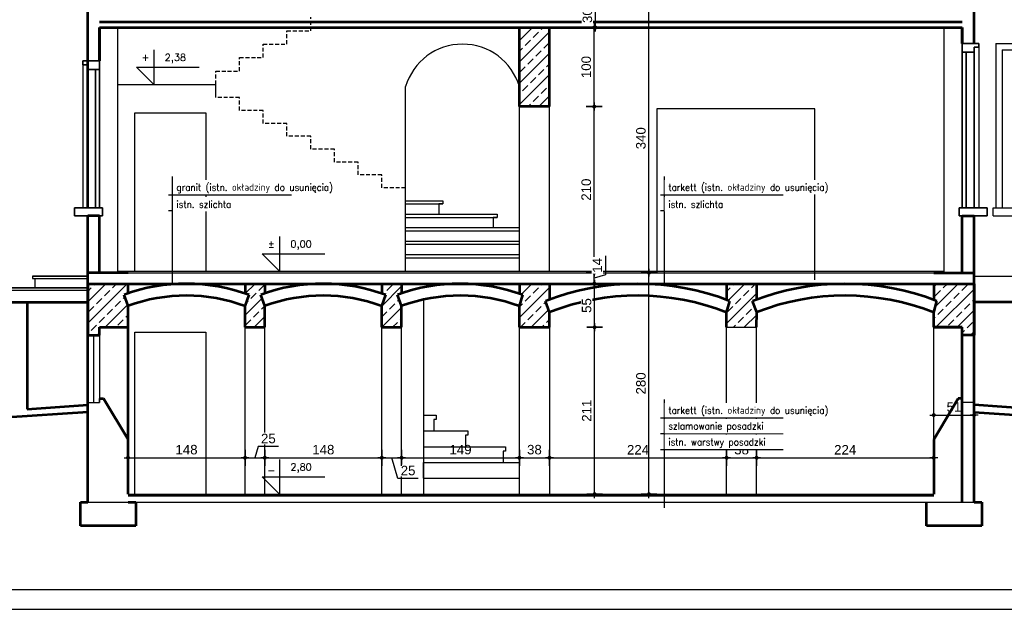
# Model space of a CAD drawing. Header units: millimetres. Extents: x 11979 to 23691, y 12825 to 41978.
# Tile 94 of 256: x 20244 to 21490, y 27223 to 27968. Entities that reach past the tile are written whole.
import ezdxf
from ezdxf.enums import TextEntityAlignment as Align

# ---------------------------------------------------------------- set-up
doc = ezdxf.new("R2010")
doc.units = ezdxf.units.MM
doc.linetypes.add('egbb03_500', pattern=[1.5, 1, -0.5])
for name, color, linetype in [('-LI-WIDOK', 2, 'Continuous'), ('-MEBLE', 1, 'Continuous'), ('-RAMKA', 2, 'Continuous'), ('-WYMIAR', 8, 'Continuous'), ('_PROJEKTOWANE', 5, 'Continuous'), ('PROJEKTOWANE', 5, 'Continuous')]:
    doc.layers.add(name, color=color, linetype=linetype)
for name, color, linetype, lineweight in [('-ŚCIANY DZIAŁOWE', 3, 'Continuous', 35), ('-ŚCIANY NOŚNE', 4, 'Continuous', 53), ('CIENKA - KRESKOWANIA', 254, 'Continuous', 0), ('CIENKA - OPISY', 2, 'Continuous', 25)]:
    doc.layers.add(name, color=color, linetype=linetype, lineweight=lineweight)
doc.styles.add('ROMANS', font='romans', dxfattribs={"width": 0.9, "height": 9})
doc.styles.get("Standard").update_dxf_attribs({"font": 'arial.ttf'})
doc.dimstyles.new('CZA-KROPKA-50', dxfattribs={"dimtxt": 12, "dimasz": 1, "dimexe": 2, "dimexo": 25, "dimgap": 4, "dimtad": 1, "dimdec": 1, "dimrnd": 0.5, "dimzin": 9, "dimdsep": 46, "dimtxsty": 'Standard', "dimblk": 'CZA-KROPKA', "dimblk1": 'CZA-KROPKA', "dimblk2": 'CZA-KROPKA', "dimsah": 1, "dimcen": -20, "dimse1": 1, "dimse2": 1, "dimclrd": 8, "dimclre": 8, "dimclrt": 9, "dimadec": 0, "dimazin": 0, "dimtfac": 1, "dimtdec": 1, "dimtmove": 1, "dimatfit": 3, "dimldrblk": 'CZA-KROPKA', "dimfxl": 1, "dimtolj": 1, "dimtzin": 9, "dimarcsym": 0})

# ---------------------------------------------------------------- blocks, each defined once
blk = doc.blocks.new('CZA-KROPKA')
at = {"layer": '-WYMIAR', "linetype": 'ByBlock'}
for p, q in [((5, 0), (-5, 0)), ((0, 10), (0, -10))]:
    blk.add_line(p, q, dxfattribs=at)
at = {"layer": '-WYMIAR', "linetype": 'ByBlock', "const_width": 2.5}
blk.add_lwpolyline([(-1.25, 0, 1), (1.25, 0, 1)], format="xyb", close=True, dxfattribs=at)
blk = doc.blocks.new('*D1377')
at = {"layer": '-LI-WIDOK', "color": 8, "lineweight": -2}
blk.add_line((20382.3, 27414.6), (20528.3, 27414.6), dxfattribs=at)
at = {"layer": 'Defpoints', "color": 0}
for p in [(20381.3, 27414.6), (20529.3, 27414.6), (20529.3, 27414.6)]:
    blk.add_point(p, dxfattribs=at)
at = {"layer": '-LI-WIDOK', "color": 8, "lineweight": -2, "rotation": 180}
blk.add_blockref('CZA-KROPKA', (20381.3, 27414.6), dxfattribs=at)
at = {"layer": '-LI-WIDOK', "color": 8, "lineweight": -2}
blk.add_blockref('CZA-KROPKA', (20529.3, 27414.6), dxfattribs=at)
at = {"layer": '-LI-WIDOK', "color": 9, "insert": (20455.3, 27424.8), "char_height": 12, "attachment_point": 5, "bg_fill": 3, "box_fill_scale": 1.1, "bg_fill_color": 257, "bg_fill_transparency": 0}
blk.add_mtext('\\A1;148', dxfattribs=at)
blk = doc.blocks.new('*D1378')
at = {"layer": '-LI-WIDOK', "color": 8, "lineweight": -2}
for p, q in [((20546.1, 27428.8), (20541.8, 27414.6)), ((20571.5, 27428.8), (20546.1, 27428.8)), ((20530.3, 27414.6), (20553.3, 27414.6))]:
    blk.add_line(p, q, dxfattribs=at)
at = {"layer": 'Defpoints', "color": 0}
for p in [(20529.3, 27414.6), (20554.3, 27414.6), (20554.3, 27414.6)]:
    blk.add_point(p, dxfattribs=at)
at = {"layer": '-LI-WIDOK', "color": 8, "lineweight": -2, "rotation": 180}
blk.add_blockref('CZA-KROPKA', (20529.3, 27414.6), dxfattribs=at)
at = {"layer": '-LI-WIDOK', "color": 8, "lineweight": -2}
blk.add_blockref('CZA-KROPKA', (20554.3, 27414.6), dxfattribs=at)
at = {"layer": '-LI-WIDOK', "color": 9, "insert": (20558.8, 27438.9), "char_height": 12, "attachment_point": 5, "bg_fill": 3, "box_fill_scale": 1.1, "bg_fill_color": 257, "bg_fill_transparency": 0}
blk.add_mtext('\\A1;25', dxfattribs=at)
blk = doc.blocks.new('*D1379')
at = {"layer": '-LI-WIDOK', "color": 8, "lineweight": -2}
blk.add_line((20555.3, 27414.6), (20701.3, 27414.6), dxfattribs=at)
at = {"layer": 'Defpoints', "color": 0}
for p in [(20554.3, 27414.6), (20702.3, 27414.6), (20702.3, 27414.6)]:
    blk.add_point(p, dxfattribs=at)
at = {"layer": '-LI-WIDOK', "color": 8, "lineweight": -2, "rotation": 180}
blk.add_blockref('CZA-KROPKA', (20554.3, 27414.6), dxfattribs=at)
at = {"layer": '-LI-WIDOK', "color": 8, "lineweight": -2}
blk.add_blockref('CZA-KROPKA', (20702.3, 27414.6), dxfattribs=at)
at = {"layer": '-LI-WIDOK', "color": 9, "insert": (20628.3, 27424.8), "char_height": 12, "attachment_point": 5, "bg_fill": 3, "box_fill_scale": 1.1, "bg_fill_color": 257, "bg_fill_transparency": 0}
blk.add_mtext('\\A1;148', dxfattribs=at)
blk = doc.blocks.new('*D1380')
at = {"layer": '-LI-WIDOK', "color": 8, "lineweight": -2}
for p, q in [((20703.3, 27414.6), (20726.3, 27414.6)), ((20722.7, 27388.3), (20714.8, 27414.6)), ((20748.2, 27388.3), (20722.7, 27388.3))]:
    blk.add_line(p, q, dxfattribs=at)
at = {"layer": 'Defpoints', "color": 0}
for p in [(20702.3, 27414.6), (20727.3, 27414.6), (20727.3, 27414.6)]:
    blk.add_point(p, dxfattribs=at)
at = {"layer": '-LI-WIDOK', "color": 8, "lineweight": -2, "rotation": 180}
blk.add_blockref('CZA-KROPKA', (20702.3, 27414.6), dxfattribs=at)
at = {"layer": '-LI-WIDOK', "color": 8, "lineweight": -2}
blk.add_blockref('CZA-KROPKA', (20727.3, 27414.6), dxfattribs=at)
at = {"layer": '-LI-WIDOK', "color": 9, "insert": (20735.5, 27398.4), "char_height": 12, "attachment_point": 5, "bg_fill": 3, "box_fill_scale": 1.1, "bg_fill_color": 257, "bg_fill_transparency": 0}
blk.add_mtext('\\A1;25', dxfattribs=at)
blk = doc.blocks.new('*D1381')
at = {"layer": '-LI-WIDOK', "color": 8, "lineweight": -2}
blk.add_line((20728.3, 27414.6), (20875.3, 27414.6), dxfattribs=at)
at = {"layer": 'Defpoints', "color": 0}
for p in [(20727.3, 27414.6), (20876.3, 27414.6), (20876.3, 27414.6)]:
    blk.add_point(p, dxfattribs=at)
at = {"layer": '-LI-WIDOK', "color": 8, "lineweight": -2, "rotation": 180}
blk.add_blockref('CZA-KROPKA', (20727.3, 27414.6), dxfattribs=at)
at = {"layer": '-LI-WIDOK', "color": 8, "lineweight": -2}
blk.add_blockref('CZA-KROPKA', (20876.3, 27414.6), dxfattribs=at)
at = {"layer": '-LI-WIDOK', "color": 9, "insert": (20801.8, 27424.8), "char_height": 12, "attachment_point": 5, "bg_fill": 3, "box_fill_scale": 1.1, "bg_fill_color": 257, "bg_fill_transparency": 0}
blk.add_mtext('\\A1;149', dxfattribs=at)
blk = doc.blocks.new('*D1382')
at = {"layer": '-LI-WIDOK', "color": 8, "lineweight": -2}
blk.add_line((20877.3, 27414.6), (20913.3, 27414.6), dxfattribs=at)
at = {"layer": 'Defpoints', "color": 0}
for p in [(20876.3, 27414.6), (20914.3, 27414.6), (20914.3, 27414.6)]:
    blk.add_point(p, dxfattribs=at)
at = {"layer": '-LI-WIDOK', "color": 8, "lineweight": -2, "rotation": 180}
blk.add_blockref('CZA-KROPKA', (20876.3, 27414.6), dxfattribs=at)
at = {"layer": '-LI-WIDOK', "color": 8, "lineweight": -2}
blk.add_blockref('CZA-KROPKA', (20914.3, 27414.6), dxfattribs=at)
at = {"layer": '-LI-WIDOK', "color": 9, "insert": (20895.3, 27424.8), "char_height": 12, "attachment_point": 5, "bg_fill": 3, "box_fill_scale": 1.1, "bg_fill_color": 257, "bg_fill_transparency": 0}
blk.add_mtext('\\A1;38', dxfattribs=at)
blk = doc.blocks.new('*D1383')
at = {"layer": '-LI-WIDOK', "color": 8, "lineweight": -2}
blk.add_line((20915.3, 27414.6), (21137.3, 27414.6), dxfattribs=at)
at = {"layer": 'Defpoints', "color": 0}
for p in [(20914.3, 27414.6), (21138.3, 27414.6), (21138.3, 27414.6)]:
    blk.add_point(p, dxfattribs=at)
at = {"layer": '-LI-WIDOK', "color": 8, "lineweight": -2, "rotation": 180}
blk.add_blockref('CZA-KROPKA', (20914.3, 27414.6), dxfattribs=at)
at = {"layer": '-LI-WIDOK', "color": 8, "lineweight": -2}
blk.add_blockref('CZA-KROPKA', (21138.3, 27414.6), dxfattribs=at)
at = {"layer": '-LI-WIDOK', "color": 9, "insert": (21026.3, 27424.7), "char_height": 12, "attachment_point": 5, "bg_fill": 3, "box_fill_scale": 1.1, "bg_fill_color": 257, "bg_fill_transparency": 0}
blk.add_mtext('\\A1;224', dxfattribs=at)
blk = doc.blocks.new('*D1384')
at = {"layer": '-LI-WIDOK', "color": 8, "lineweight": -2}
blk.add_line((21139.3, 27414.6), (21175.3, 27414.6), dxfattribs=at)
at = {"layer": 'Defpoints', "color": 0}
for p in [(21138.3, 27414.6), (21176.3, 27414.6), (21176.3, 27414.6)]:
    blk.add_point(p, dxfattribs=at)
at = {"layer": '-LI-WIDOK', "color": 8, "lineweight": -2, "rotation": 180}
blk.add_blockref('CZA-KROPKA', (21138.3, 27414.6), dxfattribs=at)
at = {"layer": '-LI-WIDOK', "color": 8, "lineweight": -2}
blk.add_blockref('CZA-KROPKA', (21176.3, 27414.6), dxfattribs=at)
at = {"layer": '-LI-WIDOK', "color": 9, "insert": (21157.3, 27424.8), "char_height": 12, "attachment_point": 5, "bg_fill": 3, "box_fill_scale": 1.1, "bg_fill_color": 257, "bg_fill_transparency": 0}
blk.add_mtext('\\A1;38', dxfattribs=at)
blk = doc.blocks.new('*D1385')
at = {"layer": '-LI-WIDOK', "color": 8, "lineweight": -2}
blk.add_line((21177.3, 27414.6), (21399.3, 27414.6), dxfattribs=at)
at = {"layer": 'Defpoints', "color": 0}
for p in [(21400.3, 27468.6), (21176.3, 27414.6), (21400.3, 27414.6)]:
    blk.add_point(p, dxfattribs=at)
at = {"layer": '-LI-WIDOK', "color": 8, "lineweight": -2, "rotation": 180}
blk.add_blockref('CZA-KROPKA', (21176.3, 27414.6), dxfattribs=at)
at = {"layer": '-LI-WIDOK', "color": 8, "lineweight": -2}
blk.add_blockref('CZA-KROPKA', (21400.3, 27414.6), dxfattribs=at)
at = {"layer": '-LI-WIDOK', "color": 9, "insert": (21288.3, 27424.7), "char_height": 12, "attachment_point": 5, "bg_fill": 3, "box_fill_scale": 1.1, "bg_fill_color": 257, "bg_fill_transparency": 0}
blk.add_mtext('\\A1;224', dxfattribs=at)
blk = doc.blocks.new('*D1386')
at = {"layer": '-ŚCIANY NOŚNE', "color": 8, "lineweight": -2}
blk.add_line((21401.3, 27468.6), (21450.3, 27468.6), dxfattribs=at)
at = {"layer": 'Defpoints', "color": 0}
for p in [(21400.3, 27468.6), (21451.3, 27468.6), (21451.3, 27371.5)]:
    blk.add_point(p, dxfattribs=at)
at = {"layer": '-ŚCIANY NOŚNE', "color": 8, "lineweight": -2, "rotation": 180}
blk.add_blockref('CZA-KROPKA', (21400.3, 27468.6), dxfattribs=at)
at = {"layer": '-ŚCIANY NOŚNE', "color": 8, "lineweight": -2}
blk.add_blockref('CZA-KROPKA', (21451.3, 27468.6), dxfattribs=at)
at = {"layer": '-ŚCIANY NOŚNE', "color": 9, "insert": (21425.8, 27478.7), "char_height": 12, "attachment_point": 5}
blk.add_mtext('\\A1;51', dxfattribs=at)
blk = doc.blocks.new('*D1387')
at = {"layer": '-LI-WIDOK', "color": 8, "lineweight": -2}
blk.add_line((20970.9, 27649.6), (20970.9, 27857.6), dxfattribs=at)
at = {"layer": 'Defpoints', "color": 0}
for p in [(20914.3, 27858.6), (20970.9, 27858.6), (20914.3, 27648.6)]:
    blk.add_point(p, dxfattribs=at)
at = {"layer": '-LI-WIDOK', "color": 8, "lineweight": -2}
for p, rotation in [((20970.9, 27858.6), 90), ((20970.9, 27648.6), 270)]:
    blk.add_blockref('CZA-KROPKA', p, dxfattribs=dict(at, rotation=rotation))
at = {"layer": '-LI-WIDOK', "color": 9, "insert": (20960.8, 27753.6), "char_height": 12, "attachment_point": 5, "rotation": 90, "bg_fill": 3, "box_fill_scale": 1.1, "bg_fill_color": 257, "bg_fill_transparency": 0}
blk.add_mtext('\\A1;210', dxfattribs=at)
blk = doc.blocks.new('*D1388')
at = {"layer": '-LI-WIDOK', "color": 8, "lineweight": -2}
blk.add_line((20970.9, 27859.6), (20970.9, 27957.6), dxfattribs=at)
at = {"layer": 'Defpoints', "color": 0}
for p in [(20914.3, 27958.6), (20970.9, 27958.6), (20914.3, 27858.6)]:
    blk.add_point(p, dxfattribs=at)
at = {"layer": '-LI-WIDOK', "color": 8, "lineweight": -2}
for p, rotation in [((20970.9, 27958.6), 90), ((20970.9, 27858.6), 270)]:
    blk.add_blockref('CZA-KROPKA', p, dxfattribs=dict(at, rotation=rotation))
at = {"layer": '-LI-WIDOK', "color": 9, "insert": (20960.8, 27908.6), "char_height": 12, "attachment_point": 5, "rotation": 90, "bg_fill": 3, "box_fill_scale": 1.1, "bg_fill_color": 257, "bg_fill_transparency": 0}
blk.add_mtext('\\A1;100', dxfattribs=at)
blk = doc.blocks.new('*D1389')
at = {"layer": '-LI-WIDOK', "color": 8, "lineweight": -2}
blk.add_line((20972.5, 27959.6), (20972.5, 27987.6), dxfattribs=at)
at = {"layer": 'Defpoints', "color": 0}
for p in [(20931.3, 27988.6), (20914.3, 27958.6)]:
    blk.add_point(p, dxfattribs=at)
at = {"layer": '-LI-WIDOK', "color": 8, "lineweight": -2}
for p, rotation in [((20972.5, 27988.6), 90), ((20972.5, 27958.6), 270)]:
    blk.add_blockref('CZA-KROPKA', p, dxfattribs=dict(at, rotation=rotation))
at = {"layer": '-LI-WIDOK', "color": 9, "insert": (20962.3, 27973.6), "char_height": 12, "attachment_point": 5, "rotation": 90, "bg_fill": 3, "box_fill_scale": 1.1, "bg_fill_color": 257, "bg_fill_transparency": 0}
blk.add_mtext('\\A1;30', dxfattribs=at)
at = {"layer": 'Defpoints', "color": 0}
blk.add_point((20972.5, 27988.6), dxfattribs=at)
blk = doc.blocks.new('*D1390')
at = {"layer": '-LI-WIDOK', "color": 8, "lineweight": -2}
blk.add_line((21040.1, 27369.6), (21040.1, 27647.6), dxfattribs=at)
at = {"layer": 'Defpoints', "color": 0}
for p in [(20969.2, 27648.6), (21040.1, 27648.6), (20967.9, 27368.6)]:
    blk.add_point(p, dxfattribs=at)
at = {"layer": '-LI-WIDOK', "color": 8, "lineweight": -2}
for p, rotation in [((21040.1, 27648.6), 90), ((21040.1, 27368.6), 270)]:
    blk.add_blockref('CZA-KROPKA', p, dxfattribs=dict(at, rotation=rotation))
at = {"layer": '-LI-WIDOK', "color": 9, "insert": (21030, 27508.6), "char_height": 12, "attachment_point": 5, "rotation": 90, "bg_fill": 3, "box_fill_scale": 1.1, "bg_fill_color": 257, "bg_fill_transparency": 0}
blk.add_mtext('\\A1;280', dxfattribs=at)
blk = doc.blocks.new('*D1391')
at = {"layer": '-LI-WIDOK', "color": 8, "lineweight": -2}
blk.add_line((21040.1, 27649.6), (21040.1, 27987.6), dxfattribs=at)
at = {"layer": 'Defpoints', "color": 0}
for p in [(20977.9, 27988.6), (21040.1, 27988.6), (20977.9, 27648.6)]:
    blk.add_point(p, dxfattribs=at)
at = {"layer": '-LI-WIDOK', "color": 8, "lineweight": -2}
for p, rotation in [((21040.1, 27988.6), 90), ((21040.1, 27648.6), 270)]:
    blk.add_blockref('CZA-KROPKA', p, dxfattribs=dict(at, rotation=rotation))
at = {"layer": '-LI-WIDOK', "color": 9, "insert": (21030, 27818.6), "char_height": 12, "attachment_point": 5, "rotation": 90, "bg_fill": 3, "box_fill_scale": 1.1, "bg_fill_color": 257, "bg_fill_transparency": 0}
blk.add_mtext('\\A1;340', dxfattribs=at)
blk = doc.blocks.new('*D1393')
at = {"layer": '-LI-WIDOK', "color": 8, "lineweight": -2}
blk.add_line((20971.4, 27369.6), (20971.4, 27578.6), dxfattribs=at)
at = {"layer": 'Defpoints', "color": 0}
for p in [(20914.3, 27579.6), (20971.4, 27579.6), (20914.3, 27368.6)]:
    blk.add_point(p, dxfattribs=at)
at = {"layer": '-LI-WIDOK', "color": 8, "lineweight": -2}
for p, rotation in [((20971.4, 27579.6), 90.00000000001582), ((20971.4, 27368.6), 270.0000000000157)]:
    blk.add_blockref('CZA-KROPKA', p, dxfattribs=dict(at, rotation=rotation))
at = {"layer": '-LI-WIDOK', "color": 9, "insert": (20961.4, 27474.1), "char_height": 12, "attachment_point": 5, "rotation": 90, "bg_fill": 3, "box_fill_scale": 1.1, "bg_fill_color": 257, "bg_fill_transparency": 0}
blk.add_mtext('\\A1;211', dxfattribs=at)
blk = doc.blocks.new('*D1394')
at = {"layer": '-LI-WIDOK', "color": 8, "lineweight": -2}
blk.add_line((20971.4, 27580.6), (20971.4, 27633.6), dxfattribs=at)
at = {"layer": 'Defpoints', "color": 0}
for p in [(20914.3, 27634.6), (20971.4, 27634.6), (20914.3, 27579.6)]:
    blk.add_point(p, dxfattribs=at)
at = {"layer": '-LI-WIDOK', "color": 8, "lineweight": -2}
for p, rotation in [((20971.4, 27634.6), 90), ((20971.4, 27579.6), 270)]:
    blk.add_blockref('CZA-KROPKA', p, dxfattribs=dict(at, rotation=rotation))
at = {"layer": '-LI-WIDOK', "color": 9, "insert": (20961.3, 27607.1), "char_height": 12, "attachment_point": 5, "rotation": 90, "bg_fill": 3, "box_fill_scale": 1.1, "bg_fill_color": 257, "bg_fill_transparency": 0}
blk.add_mtext('\\A1;55', dxfattribs=at)
blk = doc.blocks.new('*D1395')
at = {"layer": '-LI-WIDOK', "color": 8, "lineweight": -2}
for p, q in [((20985, 27669.8), (20985, 27645.8)), ((20970.9, 27635.6), (20970.9, 27647.6)), ((20985, 27645.8), (20970.9, 27641.6))]:
    blk.add_line(p, q, dxfattribs=at)
at = {"layer": 'Defpoints', "color": 0}
for p in [(20914.3, 27648.6), (20914.3, 27634.6)]:
    blk.add_point(p, dxfattribs=at)
at = {"layer": '-LI-WIDOK', "color": 8, "lineweight": -2}
for p, rotation in [((20970.9, 27648.6), 90), ((20970.9, 27634.6), 270)]:
    blk.add_blockref('CZA-KROPKA', p, dxfattribs=dict(at, rotation=rotation))
at = {"layer": '-LI-WIDOK', "color": 9, "insert": (20974.9, 27657.8), "char_height": 12, "attachment_point": 5, "rotation": 90, "bg_fill": 3, "box_fill_scale": 1.1, "bg_fill_color": 257, "bg_fill_transparency": 0}
blk.add_mtext('\\A1;14', dxfattribs=at)
at = {"layer": 'Defpoints', "color": 0}
blk.add_point((20970.9, 27648.6), dxfattribs=at)
blk = doc.blocks.new('fdfdssd')
at = {"layer": '-RAMKA', "color": 2}
blk.add_line((18442, 18341), (21262, 18341), dxfattribs=at)
at = {"layer": '-RAMKA', "color": 8}
blk.add_line((18317, 18316), (21287, 18316), dxfattribs=at)

msp = doc.modelspace()

# ---------------------------------------------------------------- hatches: boundary and pattern name
at = {"layer": 'CIENKA - KRESKOWANIA'}
h = msp.add_hatch(dxfattribs=at)
h.set_pattern_fill('ANSI33', color=256, scale=3)
h.set_pattern_definition([(45, (434771.333, 26006.276), (-13.4703842, 13.4703842), []), (45, (434784.803, 26006.276), (-13.4703842, 13.4703842), [9.525, -4.7625])])
h.paths.add_polyline_path([(20914.33, 28582.51), (20876.33, 28582.51), (20876.33, 28521.6), (20914.33, 28521.6)])
h.paths.add_polyline_path([(20914.33, 28281.6), (20876.33, 28281.6), (20876.33, 28198.6), (20914.33, 28198.6)])
h.paths.add_polyline_path([(20914.33, 27958.6), (20876.33, 27958.6), (20876.33, 27858.6), (20914.33, 27858.6), (20914.33, 27888.6)])
h.paths.add_polyline_path([(20909.25, 27612.69, -0.0042318), (20914.33, 27614.62), (20914.33, 27634.6), (20876.33, 27634.6), (20876.33, 27621.93, -0.0047863), (20880.5, 27620.44), (20876.33, 27606.36), (20876.33, 27579.6), (20914.33, 27579.6), (20914.33, 27598.64)])
h.paths.add_polyline_path([(21171.25, 27612.69, -0.0042324), (21176.33, 27614.62), (21176.33, 27634.6), (21138.33, 27634.6), (21138.33, 27614.25, -0.0032376), (21142.21, 27612.77), (21138.33, 27598.28), (21138.33, 27579.6), (21176.33, 27579.6), (21176.36, 27598.55)])
h.paths.add_polyline_path([(21451.33, 27634.6), (21400.33, 27634.6), (21400.33, 27614.25, -0.0032369), (21404.21, 27612.77), (21400.33, 27598.28), (21400.33, 27579.6), (21436.33, 27579.6), (21436.33, 27569.6), (21451.33, 27569.6), (21451.33, 27579.6)])
h.paths.add_polyline_path([(20722.23, 27620.82, -0.0058424), (20727.33, 27622.6), (20727.33, 27634.6), (20702.33, 27634.6), (20702.33, 27622.27, -0.0059297), (20707.5, 27620.44), (20702.33, 27606.36), (20702.33, 27579.6), (20727.33, 27579.6), (20727.33, 27606.72)])
h.paths.add_polyline_path([(20554.33, 27606.72), (20549.23, 27620.82, -0.0058424), (20554.33, 27622.6), (20554.33, 27634.6), (20529.33, 27634.6), (20529.33, 27622.27, -0.0059297), (20534.5, 27620.44), (20529.33, 27606.36), (20529.33, 27579.6), (20554.33, 27579.6)])
h.paths.add_polyline_path([(20376.23, 27620.82, -0.0058424), (20381.33, 27622.6), (20381.33, 27634.6), (20330.33, 27634.6), (20330.33, 27569.6), (20345.33, 27569.6), (20345.33, 27579.6), (20381.33, 27579.6), (20381.33, 27606.72)])

# ---------------------------------------------------------------- linework, layer by layer
at = {"layer": '-LI-WIDOK'}
for p, q in [((20368.33, 27648.6), (20368.33, 27958.6)), ((21413.33, 27648.6), (21413.33, 27958.6)), ((21457.33, 27933.6), (21457.33, 27730.6)), ((21478.71, 27938.6), (21618.71, 27938.6)), ((21478.71, 27938.6), (21478.71, 27730.6)), ((21486.71, 27930.6), (21610.71, 27930.6)), ((21486.71, 27930.6), (21486.71, 27730.6)), ((20324.33, 27911.6), (20324.33, 27730.6)), ((20732.33, 27650.6), (20732.33, 27883.87)), ((20914.33, 27650.6), (20914.33, 27888.6)), ((20876.33, 27650.6), (20876.33, 27858.6)), ((20389.79, 27650.6), (20389.79, 27850.6)), ((20389.79, 27850.6), (20479.79, 27850.6)), ((20479.79, 27850.6), (20479.79, 27650.6)), ((21249.99, 27650.6), (21249.99, 27855.6)), ((21475.44, 27730.6), (21623.54, 27730.6)), ((21475.44, 27720.6), (21475.44, 27730.6)), ((21475.44, 27720.6), (21623.54, 27720.6)), ((20260.33, 27644.37), (20330.33, 27644.37)), ((20330.33, 27644.37), (20260.33, 27644.37)), ((20260.33, 27644.37), (20260.33, 27641.37)), ((21249.99, 27639.54), (21249.99, 27650.6)), ((21451.33, 27644.37), (21752.33, 27644.37)), ((20260.33, 27641.37), (20330.33, 27641.37)), ((20260.33, 27641.37), (20263.33, 27641.37)), ((20263.33, 27641.37), (20263.33, 27629.37)), ((20230.33, 27629.37), (20330.33, 27629.37)), ((20330.33, 27629.37), (20230.33, 27629.37)), ((20230.33, 27626.37), (20330.33, 27626.37)), ((20337.83, 27569.6), (20337.83, 27484.6)), ((20345.33, 27569.6), (20345.33, 27484.6)), ((20389.79, 27573.6), (20479.79, 27573.6)), ((20529.33, 27368.6), (20529.33, 27579.6)), ((20554.33, 27368.6), (20554.33, 27579.6)), ((20702.33, 27368.6), (20702.33, 27579.6)), ((20727.33, 27368.6), (20727.33, 27579.6)), ((20876.33, 27368.6), (20876.33, 27579.6)), ((20914.33, 27579.6), (20914.33, 27368.6)), ((21138.33, 27368.6), (21138.33, 27579.6)), ((21138.33, 27579.6), (21176.33, 27579.6)), ((21176.33, 27368.6), (21176.33, 27579.6)), ((21400.33, 27437.65), (21400.33, 27579.6)), ((21436.33, 27569.6), (21436.33, 27484.6)), ((20330.33, 27484.6), (20345.33, 27484.6)), ((20345.33, 27484.6), (20345.33, 27489.6)), ((20345.33, 27489.6), (20350.33, 27489.6)), ((20350.33, 27489.6), (20381.33, 27437.65)), ((21436.33, 27489.6), (21431.33, 27489.6)), ((21436.33, 27484.6), (21436.33, 27489.6)), ((21451.33, 27484.6), (21436.33, 27484.6)), ((20754.95, 27468.6), (20771, 27468.6)), ((20771, 27463.04), (20768.12, 27463.04)), ((20768.12, 27463.04), (20768.12, 27448.6)), ((20771, 27468.6), (20771, 27463.04)), ((20754.95, 27448.6), (20811.02, 27448.6)), ((20811.02, 27448.6), (20811.02, 27443.04)), ((20811.02, 27443.04), (20808.15, 27443.04)), ((20754.95, 27388.6), (20876.33, 27388.6)), ((20330.33, 27358.6), (21451.33, 27358.6))]:
    msp.add_line(p, q, dxfattribs=at)
at = {"layer": '-LI-WIDOK', "ltscale": 5}
for p, q in [((20732.33, 27739.6), (20779.46, 27739.6)), ((20732.33, 27735.6), (20779.46, 27735.6)), ((20779.46, 27735.6), (20774.46, 27735.6)), ((20774.46, 27735.6), (20774.46, 27722.6)), ((20779.46, 27739.6), (20779.46, 27735.6)), ((20732.33, 27722.6), (20848.22, 27722.6)), ((20848.22, 27722.6), (20848.22, 27718.6)), ((20732.33, 27718.6), (20848.22, 27718.6)), ((20848.22, 27718.6), (20843.22, 27718.6)), ((20843.22, 27718.6), (20843.22, 27705.6)), ((20732.33, 27705.6), (20876.33, 27705.6)), ((20732.33, 27701.6), (20876.33, 27701.6)), ((20732.33, 27688.6), (20876.33, 27688.6)), ((20732.33, 27684.6), (20876.33, 27684.6)), ((20732.33, 27671.6), (20876.33, 27671.6)), ((20732.33, 27667.6), (20876.33, 27667.6))]:
    msp.add_line(p, q, dxfattribs=at)
at = {"layer": '-LI-WIDOK'}
msp.add_arc((20804.33, 27862.5), 75.1, 16.53205, 163.46795, dxfattribs=at)
at = {"layer": '-MEBLE'}
for p, q in [((20413.88, 27930.49), (20413.88, 27886.6)), ((20391.94, 27908.54), (20471.29, 27908.54)), ((20391.94, 27908.54), (20413.88, 27886.6)), ((20572.89, 27694.49), (20572.89, 27650.6)), ((20550.94, 27672.54), (20630.3, 27672.54)), ((20550.94, 27672.54), (20572.89, 27650.6)), ((20550.94, 27390.54), (20630.3, 27390.54)), ((20550.94, 27390.54), (20572.89, 27368.6))]:
    msp.add_line(p, q, dxfattribs=at)
at = {"layer": '-WYMIAR', "linetype": 'egbb03_500', "ltscale": 5}
for p, q in [((20612.33, 27954.6), (20612.33, 27971.6)), ((20582.33, 27937.6), (20582.33, 27954.6)), ((20582.33, 27954.6), (20612.33, 27954.6)), ((20552.33, 27920.6), (20552.33, 27937.6)), ((20552.33, 27937.6), (20582.33, 27937.6)), ((20522.33, 27903.6), (20522.33, 27920.6)), ((20522.33, 27920.6), (20552.33, 27920.6)), ((20492.33, 27886.6), (20492.33, 27903.6)), ((20492.33, 27903.6), (20522.33, 27903.6)), ((20522.33, 27870), (20492.33, 27870)), ((20522.33, 27853.7), (20522.33, 27870)), ((20552.33, 27853.7), (20522.33, 27853.7)), ((20552.33, 27837.4), (20552.33, 27853.7)), ((20582.33, 27837.4), (20552.33, 27837.4)), ((20582.33, 27821.1), (20582.33, 27837.4)), ((20612.33, 27821.1), (20582.33, 27821.1)), ((20612.33, 27804.8), (20612.33, 27821.1)), ((20642.33, 27804.8), (20612.33, 27804.8)), ((20642.33, 27788.5), (20642.33, 27804.8)), ((20672.33, 27788.5), (20642.33, 27788.5)), ((20672.33, 27772.2), (20672.33, 27788.5)), ((20702.33, 27772.2), (20672.33, 27772.2)), ((20702.33, 27755.9), (20702.33, 27772.2)), ((20732.33, 27755.9), (20702.33, 27755.9))]:
    msp.add_line(p, q, dxfattribs=at)
at = {"layer": '-WYMIAR'}
for p, q in [((20368.33, 27648.6), (20368.33, 27886.6)), ((20368.33, 27886.6), (20492.33, 27886.6)), ((20492.33, 27870), (20492.33, 27886.6)), ((20732.33, 27739.6), (20732.33, 27756.6)), ((20732.33, 27739.6), (20732.33, 27755.9)), ((20732.33, 27730.6), (20732.33, 27744.6))]:
    msp.add_line(p, q, dxfattribs=at)
at = {"layer": '-ŚCIANY DZIAŁOWE'}
for p, q in [((21436.33, 27938.6), (21457.33, 27938.6)), ((21436.33, 27938.6), (21436.33, 27927.6)), ((21457.33, 27933.6), (21451.33, 27933.6)), ((21451.33, 27933.6), (21451.33, 27927.6)), ((21457.33, 27938.6), (21457.33, 27933.6)), ((21451.33, 27927.6), (21436.33, 27927.6)), ((21436.33, 27927.6), (21436.33, 27730.6)), ((21441.33, 27927.6), (21441.33, 27730.6)), ((21451.33, 27730.6), (21451.33, 27927.6)), ((20345.33, 27916.6), (20324.33, 27916.6)), ((20324.33, 27916.6), (20324.33, 27911.6)), ((20324.33, 27911.6), (20330.33, 27911.6)), ((20330.33, 27911.6), (20330.33, 27905.6)), ((20345.33, 27916.6), (20345.33, 27905.6)), ((20330.33, 27730.6), (20330.33, 27905.6)), ((20330.33, 27905.6), (20345.33, 27905.6)), ((20340.33, 27905.6), (20340.33, 27730.6)), ((20345.33, 27905.6), (20345.33, 27730.6)), ((20313.63, 27720.6), (20313.63, 27730.6)), ((20313.63, 27730.6), (20349.06, 27730.6)), ((20349.06, 27720.6), (20313.63, 27720.6)), ((20349.06, 27720.6), (20349.06, 27730.6)), ((21468.02, 27730.6), (21432.59, 27730.6)), ((21432.59, 27720.6), (21432.59, 27730.6)), ((21432.59, 27720.6), (21468.02, 27720.6)), ((21468.02, 27720.6), (21468.02, 27730.6))]:
    msp.add_line(p, q, dxfattribs=at)
at = {"layer": '-ŚCIANY NOŚNE'}
for p, q in [((20330.33, 27730.6), (20330.33, 28075.6)), ((21451.33, 27938.6), (21451.33, 27988.6)), ((20345.33, 27965.6), (21436.33, 27965.6)), ((20345.33, 27958.6), (21436.33, 27958.6)), ((20345.33, 27916.6), (20345.33, 27958.6)), ((20345.33, 27958.6), (20345.33, 27916.6)), ((20876.33, 27858.6), (20876.33, 27958.6)), ((20914.33, 27858.6), (20914.33, 27958.6)), ((21436.33, 27938.6), (21436.33, 27958.6)), ((21436.33, 27958.6), (21436.33, 27938.6)), ((20914.33, 27858.6), (20876.33, 27858.6)), ((20330.33, 27648.6), (20330.33, 27720.6)), ((20345.33, 27720.6), (20330.33, 27720.6)), ((20345.33, 27720.6), (20330.33, 27720.6)), ((20330.33, 27358.6), (20330.33, 27720.6)), ((20345.33, 27648.6), (20345.33, 27720.6)), ((20345.33, 27648.6), (20345.33, 27720.6)), ((20345.33, 27648.6), (20345.33, 27720.6)), ((21436.33, 27648.6), (21436.33, 27720.6)), ((21436.33, 27648.6), (21436.33, 27720.6)), ((21436.33, 27720.6), (21451.33, 27720.6)), ((21451.33, 27358.6), (21451.33, 27720.6)), ((20381.33, 27648.6), (20330.33, 27648.6)), ((20914.33, 27648.6), (20914.33, 27648.6)), ((21400.33, 27648.6), (21451.33, 27648.6)), ((20330.33, 27634.6), (21451.33, 27634.6)), ((20330.33, 27634.6), (20330.33, 27579.6)), ((20381.33, 27622.6), (20381.33, 27634.6)), ((20529.33, 27634.6), (20529.33, 27622.27)), ((20554.33, 27634.6), (20554.33, 27622.6)), ((20702.33, 27634.6), (20702.33, 27622.27)), ((20727.33, 27634.6), (20727.33, 27622.6)), ((20876.33, 27635.27), (20876.33, 27621.93)), ((20914.33, 27634.6), (20914.33, 27614.62)), ((21138.33, 27634.6), (21138.33, 27614.25)), ((21176.33, 27634.6), (21176.33, 27614.62)), ((21400.33, 27634.6), (21400.33, 27614.25)), ((21451.33, 27634.6), (21451.33, 27579.6)), ((20381.33, 27606.72), (20376.23, 27620.82)), ((20529.33, 27606.36), (20534.5, 27620.44)), ((20554.33, 27606.72), (20549.23, 27620.82)), ((20702.33, 27606.36), (20707.5, 27620.44)), ((20727.33, 27606.72), (20722.23, 27620.82)), ((20876.33, 27606.36), (20880.5, 27620.44)), ((20227.91, 27611.37), (20330.33, 27611.37)), ((20253.72, 27611.37), (20253.72, 27476.16)), ((20914.33, 27598.64), (20909.23, 27612.74)), ((21138.33, 27598.28), (21142.21, 27612.77)), ((21176.36, 27598.55), (21171.23, 27612.74)), ((21400.33, 27598.28), (21404.21, 27612.77)), ((21553.74, 27611.37), (21451.33, 27611.37)), ((21553.74, 27611.37), (21451.33, 27611.37)), ((20381.33, 27368.6), (20381.33, 27606.72)), ((20529.33, 27579.6), (20529.33, 27606.36)), ((20554.33, 27579.6), (20554.33, 27606.72)), ((20702.33, 27579.6), (20702.33, 27606.36)), ((20727.33, 27579.6), (20727.33, 27606.72)), ((20876.33, 27579.6), (20876.33, 27606.36)), ((20914.33, 27579.6), (20914.33, 27598.64)), ((21138.33, 27579.6), (21138.33, 27598.28)), ((21176.33, 27579.6), (21176.36, 27598.55)), ((21400.33, 27579.6), (21400.33, 27598.28)), ((20330.33, 27579.6), (20330.33, 27569.6)), ((20330.33, 27569.6), (20345.33, 27569.6)), ((20345.33, 27579.6), (20381.33, 27579.6)), ((20345.33, 27569.6), (20345.33, 27579.6)), ((20529.33, 27579.6), (20554.33, 27579.6)), ((20702.33, 27579.6), (20727.33, 27579.6)), ((20876.33, 27579.6), (20914.33, 27579.6)), ((21400.33, 27579.6), (21436.33, 27579.6)), ((21436.33, 27579.6), (21400.33, 27579.6)), ((21436.33, 27569.6), (21436.33, 27579.6)), ((21436.33, 27569.6), (21436.33, 27579.6)), ((21436.33, 27358.6), (21436.33, 27569.6)), ((21451.33, 27569.6), (21436.33, 27569.6)), ((21451.33, 27569.6), (21436.33, 27569.6)), ((21451.33, 27579.6), (21451.33, 27569.6)), ((21451.33, 27579.6), (21451.33, 27569.6)), ((21451.33, 27579.6), (21451.33, 27569.6)), ((20345.33, 27489.6), (20350.33, 27489.6)), ((20350.33, 27489.6), (20381.33, 27437.65)), ((21436.33, 27489.6), (21431.33, 27489.6)), ((20330.33, 27472.16), (20227.91, 27465.4)), ((20253.72, 27476.16), (20330.33, 27481.33)), ((21527.93, 27476.16), (21451.33, 27481.33)), ((21451.33, 27472.16), (21553.74, 27465.4)), ((20321.33, 27328.4), (20321.33, 27358.6)), ((20321.33, 27358.6), (20330.33, 27358.6)), ((20381.33, 27358.6), (20386.33, 27358.6)), ((20386.33, 27358.6), (20391.33, 27358.6)), ((20391.33, 27358.6), (20391.33, 27328.4)), ((21391.33, 27328.4), (21391.33, 27358.6)), ((21451.33, 27358.6), (21456.33, 27358.6)), ((21456.33, 27358.6), (21461.33, 27358.6)), ((21461.33, 27358.6), (21461.33, 27328.4)), ((20391.33, 27328.4), (20321.33, 27328.4)), ((21461.33, 27328.4), (21391.33, 27328.4))]:
    msp.add_line(p, q, dxfattribs=at)
for centre, radius, start, end in [((20454.84, 27403.44), 231.16, 69.84287, 109.88137), ((20627.84, 27403.44), 231.16, 69.84287, 109.88137), ((20800.84, 27403.44), 231.16, 69.84287, 109.88137), ((21025.83, 27313.52), 321.08, 68.74887, 111.29103), ((21287.83, 27313.52), 321.08, 68.74887, 111.29103), ((20454.84, 27403.44), 216.16, 69.84287, 109.88137), ((20627.84, 27403.44), 216.16, 69.84287, 109.88137), ((20801.33, 27400.59), 219.01, 69.97639, 109.7497), ((21026, 27313.09), 306.51, 68.50161, 111.35974), ((21288, 27313.09), 306.51, 68.50161, 111.35974)]:
    msp.add_arc(centre, radius, start, end, dxfattribs=at)
at = {"layer": 'PROJEKTOWANE'}
for p, q in [((20437.61, 27633.4), (20437.61, 27770.21)), ((21059.69, 27633.4), (21059.69, 27770.21)), ((20432.61, 27747.17), (20587.97, 27747.17)), ((20432.61, 27727.17), (20587.97, 27727.17)), ((20437.61, 27727.17), (20587.97, 27727.17)), ((21059.69, 27727.17), (21210.06, 27727.17)), ((20350.33, 27648.6), (21400.33, 27648.6)), ((20368.33, 27650.6), (21413.33, 27650.6)), ((20381.33, 27368.6), (21400.33, 27368.6))]:
    msp.add_line(p, q, dxfattribs=at)

# ---------------------------------------------------------------- texts
at = {"layer": 'CIENKA - OPISY', "style": 'ROMANS'}
for s, p in [('+', (20403.48, 27921.04)), ('2,38', (20441.21, 27919.57)), ('%%P', (20562.48, 27685.04)), ('0,00', (20600.22, 27683.57))]:
    msp.add_text(s, height=9, dxfattribs=at).set_placement(p, align=Align.MIDDLE)

# ---------------------------------------------------------------- next in the draw order: texts
at = {"layer": 'PROJEKTOWANE', "insert": (20442.61, 27755.17), "char_height": 9, "width": 247.7748, "attachment_point": 4, "style": 'ROMANS', "bg_fill": 2}
msp.add_mtext('{\\Fromans.shx|c1;granit} (istn. okładziny do usunięcia)', dxfattribs=at)

# ---------------------------------------------------------------- next in the draw order: dimensions: what is measured, and where the dimension line sits
at = {"layer": '-LI-WIDOK'}
dim = msp.add_linear_dim(base=(20970.95, 27858.6), p1=(20914.33, 27648.6), p2=(20914.33, 27858.6), angle=90, dimstyle='CZA-KROPKA-50', override={"dimfxl": 0, "dimfxlon": 1, "dimtfill": 1}, dxfattribs=at)
dim.commit()
dim.dimension.update_dxf_attribs({"geometry": '*D1387', "text_midpoint": (20960.82, 27753.6)})
dim = msp.add_linear_dim(base=(20529.33, 27414.63), p1=(20381.33, 27414.63), p2=(20529.33, 27414.63), dimstyle='CZA-KROPKA-50', override={"dimfxl": 0, "dimfxlon": 1, "dimtfill": 1}, dxfattribs=at)
dim.commit()
dim.dimension.update_dxf_attribs({"geometry": '*D1377', "text_midpoint": (20455.33, 27424.76)})

# ---------------------------------------------------------------- next in the draw order: linework, layer by layer
for p, q in [((20389.79, 27368.6), (20389.79, 27573.6)), ((20479.79, 27573.6), (20479.79, 27368.6))]:
    msp.add_line(p, q, dxfattribs=at)

# ---------------------------------------------------------------- next in the draw order: texts
at = {"layer": '-LI-WIDOK', "insert": (20442.61, 27735.17), "char_height": 9, "width": 147.6436, "attachment_point": 4, "style": 'ROMANS', "bg_fill": 2}
msp.add_mtext('istn. szlichta', dxfattribs=at)

# ---------------------------------------------------------------- next in the draw order: dimensions: what is measured, and where the dimension line sits
at = {"layer": '-LI-WIDOK'}
dim = msp.add_linear_dim(base=(20970.95, 27958.6), p1=(20914.33, 27858.6), p2=(20914.33, 27958.6), angle=90, dimstyle='CZA-KROPKA-50', override={"dimfxl": 0, "dimfxlon": 1, "dimtfill": 1}, dxfattribs=at)
dim.commit()
dim.dimension.update_dxf_attribs({"geometry": '*D1388', "text_midpoint": (20960.82, 27908.6)})
dim = msp.add_linear_dim(base=(20554.33, 27414.63), p1=(20529.33, 27414.63), p2=(20554.33, 27414.63), dimstyle='CZA-KROPKA-50', override={"dimfxl": 0, "dimfxlon": 1, "dimtfill": 1}, dxfattribs=at)
dim.commit()
dim.dimension.update_dxf_attribs({"geometry": '*D1378', "text_midpoint": (20550.06, 27438.89)})

# ---------------------------------------------------------------- next in the draw order: dimensions: what is measured, and where the dimension line sits
dim = msp.add_linear_dim(base=(20972.45, 27988.6), p1=(20914.33, 27958.6), p2=(20931.35, 27988.6), angle=90, dimstyle='CZA-KROPKA-50', override={"dimfxl": 0, "dimfxlon": 1, "dimtfill": 1}, dxfattribs=at)
dim.commit()
dim.dimension.update_dxf_attribs({"geometry": '*D1389', "text_midpoint": (20962.32, 27973.6)})
dim = msp.add_linear_dim(base=(20702.33, 27414.63), p1=(20554.33, 27414.63), p2=(20702.33, 27414.63), dimstyle='CZA-KROPKA-50', override={"dimfxl": 0, "dimfxlon": 1, "dimtfill": 1}, dxfattribs=at)
dim.commit()
dim.dimension.update_dxf_attribs({"geometry": '*D1379', "text_midpoint": (20628.33, 27424.76)})

# ---------------------------------------------------------------- next in the draw order: linework, layer by layer
at = {"layer": '-MEBLE'}
msp.add_line((20572.89, 27412.49), (20572.89, 27368.6), dxfattribs=at)

# ---------------------------------------------------------------- next in the draw order: texts
at = {"layer": 'CIENKA - OPISY', "style": 'ROMANS'}
for s, p in [('-', (20562.48, 27398.83)), ('2,80', (20600.22, 27401.57))]:
    msp.add_text(s, height=9, dxfattribs=at).set_placement(p, align=Align.MIDDLE)

# ---------------------------------------------------------------- next in the draw order: dimensions: what is measured, and where the dimension line sits
at = {"layer": '-LI-WIDOK'}
dim = msp.add_linear_dim(base=(20727.33, 27414.63), p1=(20702.33, 27414.63), p2=(20727.33, 27414.63), dimstyle='CZA-KROPKA-50', override={"dimfxl": 0, "dimfxlon": 1, "dimtfill": 1}, dxfattribs=at)
dim.commit()
dim.dimension.update_dxf_attribs({"geometry": '*D1380', "text_midpoint": (20726.74, 27398.38)})

# ---------------------------------------------------------------- next in the draw order: dimensions: what is measured, and where the dimension line sits
dim = msp.add_linear_dim(base=(20876.33, 27414.63), p1=(20727.33, 27414.63), p2=(20876.33, 27414.63), dimstyle='CZA-KROPKA-50', override={"dimfxl": 0, "dimfxlon": 1, "dimtfill": 1}, dxfattribs=at)
dim.commit()
dim.dimension.update_dxf_attribs({"geometry": '*D1381', "text_midpoint": (20801.83, 27424.76)})

# ---------------------------------------------------------------- next in the draw order: linework, layer by layer
for p, q in [((20754.95, 27614.63), (20754.95, 27368.6)), ((20808.15, 27443.04), (20808.15, 27428.6)), ((20754.95, 27428.6), (20858.71, 27428.6)), ((20858.71, 27423.04), (20855.83, 27423.04)), ((20855.83, 27423.04), (20855.83, 27408.6)), ((20858.71, 27428.6), (20858.71, 27423.04))]:
    msp.add_line(p, q, dxfattribs=at)
at = {"layer": '-WYMIAR'}
msp.add_line((20754.95, 27388.6), (20754.95, 27408.6), dxfattribs=at)

# ---------------------------------------------------------------- next in the draw order: dimensions: what is measured, and where the dimension line sits
at = {"layer": '-LI-WIDOK'}
dim = msp.add_linear_dim(base=(20914.33, 27414.63), p1=(20876.33, 27414.63), p2=(20914.33, 27414.63), dimstyle='CZA-KROPKA-50', override={"dimfxl": 0, "dimfxlon": 1, "dimtfill": 1}, dxfattribs=at)
dim.commit()
dim.dimension.update_dxf_attribs({"geometry": '*D1382', "text_midpoint": (20895.33, 27424.77)})

# ---------------------------------------------------------------- next in the draw order: linework, layer by layer
msp.add_line((20754.95, 27408.6), (20876.33, 27408.6), dxfattribs=at)

# ---------------------------------------------------------------- next in the draw order: dimensions: what is measured, and where the dimension line sits
dim = msp.add_linear_dim(base=(21138.33, 27414.63), p1=(20914.33, 27414.63), p2=(21138.33, 27414.63), dimstyle='CZA-KROPKA-50', override={"dimfxl": 0, "dimfxlon": 1, "dimtfill": 1}, dxfattribs=at)
dim.commit()
dim.dimension.update_dxf_attribs({"geometry": '*D1383', "text_midpoint": (21026.33, 27424.66)})

# ---------------------------------------------------------------- next in the draw order: linework, layer by layer
at = {"layer": 'PROJEKTOWANE'}
msp.add_line((21059.69, 27351.4), (21059.69, 27488.21), dxfattribs=at)

# ---------------------------------------------------------------- next in the draw order: dimensions: what is measured, and where the dimension line sits
at = {"layer": '-LI-WIDOK'}
dim = msp.add_linear_dim(base=(21040.09, 27648.6), p1=(20967.94, 27368.6), p2=(20969.19, 27648.6), angle=90, dimstyle='CZA-KROPKA-50', override={"dimfxl": 0, "dimfxlon": 1, "dimtfill": 1}, dxfattribs=at)
dim.commit()
dim.dimension.update_dxf_attribs({"geometry": '*D1390', "text_midpoint": (21029.97, 27508.6)})
dim = msp.add_linear_dim(base=(21176.33, 27414.63), p1=(21138.33, 27414.63), p2=(21176.33, 27414.63), dimstyle='CZA-KROPKA-50', override={"dimfxl": 0, "dimfxlon": 1, "dimtfill": 1}, dxfattribs=at)
dim.commit()
dim.dimension.update_dxf_attribs({"geometry": '*D1384', "text_midpoint": (21157.33, 27424.77)})

# ---------------------------------------------------------------- next in the draw order: dimensions: what is measured, and where the dimension line sits
dim = msp.add_linear_dim(base=(21040.09, 27988.6), p1=(20977.94, 27648.6), p2=(20977.94, 27988.6), angle=90, dimstyle='CZA-KROPKA-50', override={"dimfxl": 0, "dimfxlon": 1, "dimtfill": 1}, dxfattribs=at)
dim.commit()
dim.dimension.update_dxf_attribs({"geometry": '*D1391', "text_midpoint": (21029.96, 27818.6)})
dim = msp.add_aligned_dim(p1=(20914.33, 27368.6), p2=(20914.33, 27579.6), distance=-57.12, dimstyle='CZA-KROPKA-50', override={"dimfxl": 0, "dimfxlon": 1, "dimtfill": 1}, dxfattribs=at)
dim.commit()
dim.dimension.update_dxf_attribs({"geometry": '*D1393', "text_midpoint": (20961.43, 27474.1)})
dim = msp.add_linear_dim(base=(21400.33, 27414.63), p1=(21176.33, 27414.63), p2=(21400.33, 27468.62), dimstyle='CZA-KROPKA-50', override={"dimfxl": 0, "dimfxlon": 1, "dimtfill": 1}, dxfattribs=at)
dim.commit()
dim.dimension.update_dxf_attribs({"geometry": '*D1385', "text_midpoint": (21288.33, 27424.66)})

# ---------------------------------------------------------------- next in the draw order: linework, layer by layer
for p, q in [((21249.99, 27855.6), (21049.99, 27855.6)), ((21049.99, 27855.6), (21050.09, 27648.6)), ((21054.69, 27425.17), (21210.06, 27425.17)), ((21059.69, 27425.17), (21210.06, 27425.17))]:
    msp.add_line(p, q, dxfattribs=at)
at = {"layer": '-ŚCIANY NOŚNE'}
for p, q in [((21431.33, 27489.6), (21400.33, 27437.65)), ((21400.33, 27437.65), (21400.33, 27368.6))]:
    msp.add_line(p, q, dxfattribs=at)
at = {"layer": 'PROJEKTOWANE'}
for p, q in [((21054.69, 27747.17), (21210.06, 27747.17)), ((21054.69, 27727.17), (21210.06, 27727.17)), ((21054.69, 27465.17), (21210.06, 27465.17)), ((21054.69, 27445.17), (21210.06, 27445.17)), ((21059.69, 27445.17), (21210.06, 27445.17)), ((20381.33, 27367.6), (21400.33, 27367.6)), ((20381.33, 27366.6), (21400.33, 27366.6))]:
    msp.add_line(p, q, dxfattribs=at)

# ---------------------------------------------------------------- next in the draw order: dimensions: what is measured, and where the dimension line sits
at = {"layer": '-LI-WIDOK'}
dim = msp.add_aligned_dim(p1=(20914.33, 27579.6), p2=(20914.33, 27634.6), distance=-57.12, dimstyle='CZA-KROPKA-50', override={"dimfxl": 0, "dimfxlon": 1, "dimtfill": 1}, dxfattribs=at)
dim.commit()
dim.dimension.update_dxf_attribs({"geometry": '*D1394', "text_midpoint": (20961.35, 27607.1)})
at = {"layer": '-ŚCIANY NOŚNE'}
dim = msp.add_linear_dim(base=(21451.33, 27468.62), p1=(21400.33, 27468.62), p2=(21451.33, 27371.47), dimstyle='CZA-KROPKA-50', override={"dimfxl": 0, "dimfxlon": 1}, dxfattribs=at)
dim.commit()
dim.dimension.update_dxf_attribs({"geometry": '*D1386', "text_midpoint": (21425.83, 27478.75)})

# ---------------------------------------------------------------- next in the draw order: texts
at = {"layer": '-LI-WIDOK', "char_height": 9, "width": 147.6436, "attachment_point": 4, "style": 'ROMANS', "bg_fill": 2}
for s, insert in [('istn. szlichta', (21064.69, 27735.17)), ('istn. warstwy posadzki', (21064.69, 27433.17))]:
    msp.add_mtext(s, dxfattribs=dict(at, insert=insert))
at = {"layer": 'PROJEKTOWANE', "char_height": 9, "attachment_point": 4, "style": 'ROMANS', "bg_fill": 2}
for s, insert, width in [('tarkett (istn. okładziny do usunięcia)', (21064.69, 27755.17), 247.7748), ('tarkett (istn. okładziny do usunięcia)', (21064.69, 27473.17), 247.7748), ('szlamowanie posadzki', (21064.69, 27453.17), 147.6436)]:
    msp.add_mtext(s, dxfattribs=dict(at, insert=insert, width=width))

# ---------------------------------------------------------------- next in the draw order: dimensions: what is measured, and where the dimension line sits
at = {"layer": '-LI-WIDOK'}
dim = msp.add_aligned_dim(p1=(20914.33, 27634.6), p2=(20914.33, 27648.6), distance=-56.62, dimstyle='CZA-KROPKA-50', override={"dimfxl": 0, "dimfxlon": 1, "dimtfill": 1}, dxfattribs=at)
dim.commit()
dim.dimension.update_dxf_attribs({"geometry": '*D1395', "text_midpoint": (20974.95, 27649.81)})

# ---------------------------------------------------------------- next in the draw order: block references
at = {"layer": '_PROJEKTOWANE'}
msp.add_blockref('fdfdssd', (1290.57, 8907.01), dxfattribs=at)

doc.saveas('drawing.dxf')
